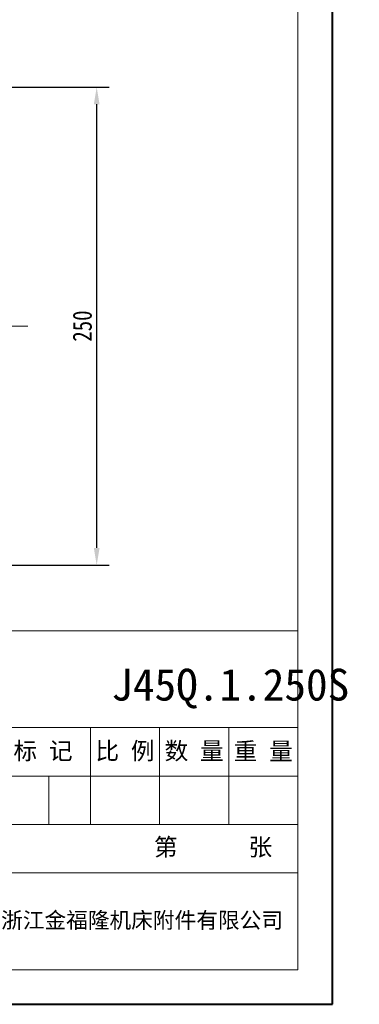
# Model space of a CAD drawing. Header units: millimetres. Extents: x -1004 to 529, y -22 to 1052.
# Tile 32 of 78: x 351 to 529, y -22 to 493. Entities that reach past the tile are written whole.
import ezdxf

# ---------------------------------------------------------------- set-up
doc = ezdxf.new("R2010")
doc.units = ezdxf.units.MM
doc.linetypes.add('CENTER2', pattern=[28.575, 19.05, -3.175, 3.175, -3.175])
doc.linetypes.add('CENTERX2', pattern=[20.32, 12.7, -2.54, 2.54, -2.54])
doc.layers.add('标注', color=1, linetype='Continuous', lineweight=13)
doc.layers.add('标注线', color=7, linetype='Continuous', lineweight=15)
doc.styles.get("Standard").update_dxf_attribs({"font": '仿宋_GB2312.ttf', "width": 0.8})
doc.styles.add('样式 6', font='仿宋_GB2312.ttf')
doc.dimstyles.new('副本 ISO-45.1', dxfattribs={"dimtxt": 10, "dimasz": 9, "dimexe": 6.5, "dimexo": 0.625, "dimgap": 2.5, "dimtad": 1, "dimdsep": 46, "dimtxsty": 'Standard', "dimcen": 2.5, "dimadec": 0, "dimazin": 0, "dimtfac": 1, "dimtmove": 0, "dimatfit": 3, "dimfxl": 0, "dimarcsym": 0})

# ---------------------------------------------------------------- blocks, each defined once
blk = doc.blocks.new('*D3198')
at = {"color": 0, "lineweight": -2}
for p, q in [((344.52, 457.68), (398, 457.68)), ((391.5, 216.68), (391.5, 448.68)), ((344.52, 207.68), (398, 207.68))]:
    blk.add_line(p, q, dxfattribs=at)
at = {"color": 0, "lineweight": 9}
for points in [[(390, 448.68), (393, 448.68), (391.5, 457.68)], [(390, 216.68), (393, 216.68), (391.5, 207.68)]]:
    blk.add_solid(points, dxfattribs=at)
at = {"layer": 'Defpoints', "color": 0, "lineweight": 9}
for p in [(343.89, 457.68), (391.5, 457.68), (343.89, 207.68)]:
    blk.add_point(p, dxfattribs=at)
at = {"color": 0, "lineweight": 9, "insert": (384, 332.68), "char_height": 10, "attachment_point": 5, "rotation": 90}
blk.add_mtext('250', dxfattribs=at)

msp = doc.modelspace()

# ---------------------------------------------------------------- linework, layer by layer
at = {"color": 7, "lineweight": 40}
for p, q in [((514.841, -22.015), (514.841, 1052.319)), ((-1004.42, -22.015), (514.841, -22.015))]:
    msp.add_line(p, q, dxfattribs=at)
at = {"color": 7, "lineweight": 13}
for p, q in [((496.755, -3.929), (496.755, 1034.233)), ((-313.572, 173.318), (496.755, 173.318)), ((-154.357, -3.929), (496.755, -3.929))]:
    msp.add_line(p, q, dxfattribs=at)
at = {"color": 1, "linetype": 'CENTERX2', "lineweight": 13}
msp.add_line((355.422, 332.676), (-482.661, 332.676), dxfattribs=at)
at = {"color": 7, "lineweight": 15}
for p, q in [((301.421, 122.676), (496.755, 122.676)), ((388.236, 72.034), (388.236, 122.676)), ((424.409, 72.034), (424.409, 122.676)), ((460.582, 72.034), (460.582, 122.676)), ((301.421, 97.355), (496.755, 97.355)), ((366.532, 72.034), (366.532, 97.355)), ((276.1, 72.034), (496.755, 72.034)), ((301.421, 46.713), (496.755, 46.713))]:
    msp.add_line(p, q, dxfattribs=at)

# ---------------------------------------------------------------- texts
at = {"color": 7, "insert": (399.116, 153.476), "char_height": 16.64933, "attachment_point": 1, "style": '样式 6'}
msp.add_mtext('J45Q.1.250S', dxfattribs=at)
at = {"color": 7, "linetype": 'CENTER2', "lineweight": 18, "insert": (409.147, 64.791), "char_height": 9.08146, "width": 98.10626, "attachment_point": 1, "style": '样式 6'}
msp.add_mtext('{\\fSimSun|b0|i0|c134|p2;  第      张}', dxfattribs=at)
at = {"layer": '标注', "color": 7, "lineweight": 9, "insert": (341.443, 26.141), "char_height": 8.32211, "width": 156.76803, "attachment_point": 1, "style": '样式 6'}
msp.add_mtext('{\\fSimHei|b0|i0|c134|p2;浙江金福隆机床附件有限公司}', dxfattribs=at)
at = {"layer": '标注线', "color": 7, "lineweight": 18, "char_height": 9.0815, "attachment_point": 5, "style": '样式 6'}
for s, insert, width in [('阶 段 标 记', (344.828, 110.016), 86.8149), ('比 例', (406.322, 110.016), 36.17288), ('数 量', (442.495, 110.016), 36.17288), ('重 量', (478.668, 110.016), 36.17288)]:
    msp.add_mtext(s, dxfattribs=dict(at, insert=insert, width=width))

# ---------------------------------------------------------------- dimensions: what is measured, and where the dimension line sits
at = {"color": 5, "lineweight": 9}
dim = msp.add_linear_dim(base=(391.497, 457.676), p1=(343.892, 207.676), p2=(343.892, 457.676), angle=90, dimstyle='副本 ISO-45.1', dxfattribs=at)
dim.commit()
dim.dimension.update_dxf_attribs({"geometry": '*D3198', "text_midpoint": (383.997, 332.676)})

doc.saveas('drawing.dxf')
